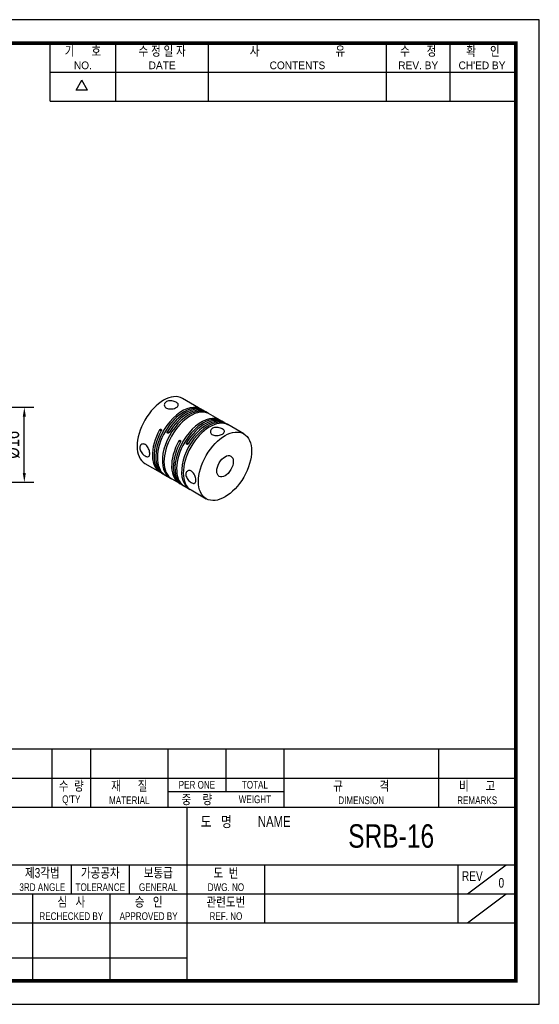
# Model space of a CAD drawing. Header units: millimetres. Extents: x 0 to 297, y 0 to 210.
# Tile 2 of 2: x 186 to 297, y 0 to 210. Entities that reach past the tile are written whole.
import ezdxf
from ezdxf.enums import TextEntityAlignment as Align

# ---------------------------------------------------------------- set-up
doc = ezdxf.new("R2010")
doc.units = ezdxf.units.MM
doc.header["$LTSCALE"] = 5
doc.layers.get('0').update_dxf_attribs({"linetype": 'CONTINUOUS'})
doc.layers.get('Defpoints').update_dxf_attribs({"linetype": 'CONTINUOUS'})
for name, color, linetype in [('BM', 2, 'CONTINUOUS'), ('D', 7, 'CONTINUOUS'), ('DIM', 7, 'CONTINUOUS')]:
    doc.layers.add(name, color=color, linetype=linetype)
doc.styles.get("Standard").update_dxf_attribs({"font": 'Gulim.ttf', "width": 0.8, "height": 3})
doc.dimstyles.new('LIM', dxfattribs={"dimtxt": 2, "dimasz": 2, "dimexe": 2, "dimexo": 1, "dimgap": 1, "dimtad": 1, "dimdec": 3, "dimzin": 9, "dimdsep": 46, "dimtxsty": 'Standard', "dimcen": 3, "dimclrd": 1, "dimclre": 1, "dimadec": 0, "dimazin": 0, "dimtfac": 1, "dimtdec": 3, "dimtmove": 0, "dimatfit": 3, "dimfxl": 0, "dimtolj": 1, "dimtzin": 0, "dimarcsym": 0})

# ---------------------------------------------------------------- blocks, each defined once
blk = doc.blocks.new('*D8')
at = {"layer": 'Defpoints', "color": 0}
for p in [(169.23, 127.33), (187.23, 127.33), (169.23, 111.33)]:
    blk.add_point(p, dxfattribs=at)
at = {"layer": 'DIM', "color": 1, "lineweight": -2}
for p, q in [((170.23, 127.33), (189.23, 127.33)), ((187.23, 113.33), (187.23, 125.33)), ((170.23, 111.33), (189.23, 111.33))]:
    blk.add_line(p, q, dxfattribs=at)
at = {"layer": 'DIM', "color": 1}
for points in [[(186.9, 125.33), (187.56, 125.33), (187.23, 127.33)], [(186.9, 113.33), (187.56, 113.33), (187.23, 111.33)]]:
    blk.add_solid(points, dxfattribs=at)
at = {"layer": 'DIM', "color": 0, "insert": (184.69, 119.33), "char_height": 3, "attachment_point": 5, "rotation": 90}
blk.add_mtext('\\A1;%%c16', dxfattribs=at)

msp = doc.modelspace()

# ---------------------------------------------------------------- linework, layer by layer
for p, q in [((192.7139, 192.6407), (192.7139, 205)), ((206.7211, 192.6407), (206.7211, 205)), ((226.4959, 192.6407), (226.4959, 205)), ((264.3976, 192.6407), (264.3976, 205)), ((277.9928, 192.6407), (277.9928, 205)), ((192.7139, 198.8204), (291.588, 198.8204)), ((198.2565, 194.9765), (199.4924, 197.1172)), ((200.7283, 194.9765), (199.4924, 197.1172)), ((200.7283, 194.9765), (198.2565, 194.9765)), ((192.7139, 192.6407), (291.588, 192.6407)), ((292, 54.437), (147.8086, 54.437)), ((193.1259, 54.437), (193.1259, 42.0778)), ((201.3654, 54.437), (201.3654, 42.0778)), ((217.8444, 54.437), (217.8444, 42.0778)), ((230.2037, 54.437), (230.2037, 45.3736)), ((242.563, 54.437), (242.563, 42.0778)), ((275.521, 54.437), (275.521, 42.0778)), ((147.8086, 48.2574), (292, 48.2574)), ((217.8444, 45.3736), (242.563, 45.3736)), ((147.8086, 42.0778), (292, 42.0778)), ((221.9642, 5), (221.9642, 42.0778)), ((147.8086, 29.7185), (292, 29.7185)), ((197.2457, 29.7185), (197.2457, 23.5389)), ((209.6049, 29.7185), (209.6049, 23.5389)), ((238.4432, 29.7185), (238.4432, 17.3593)), ((279.6407, 29.7185), (279.6407, 17.3593)), ((281.7006, 23.5389), (289.9401, 29.7185)), ((147.8086, 23.5389), (221.9642, 23.5389)), ((189.0061, 23.5389), (189.0061, 5)), ((205.4852, 23.5389), (205.4852, 5)), ((221.9642, 23.5389), (292, 23.5389)), ((281.7006, 17.3593), (289.9401, 23.5389)), ((147.8086, 17.3593), (292, 17.3593)), ((147.8086, 9.8798), (221.9642, 9.8798))]:
    msp.add_line(p, q)
msp.add_lwpolyline([(297, 210), (0, 210), (0, 0), (297, 0)], close=True)
msp.add_lwpolyline([(292, 205, 0.8, 0.8, 0), (5, 205, 0.8, 0.8, 0), (5, 5, 0.8, 0.8, 0), (292, 5, 0.8, 0.8, 0)], format="xyseb", close=True)
at = {"layer": 'BM', "linetype": 'Continuous'}
for p, q in [((224.3621, 127.2516), (220.9326, 129.2316)), ((224.8924, 126.9454), (224.3621, 127.2516)), ((225.5995, 126.5372), (225.246, 126.7413)), ((226.4834, 126.0269), (225.9531, 126.3331)), ((226.1529, 126.1513), (226.1797, 126.1977)), ((228.4633, 124.8838), (226.4834, 126.0269)), ((228.9937, 124.5776), (228.4633, 124.8838)), ((229.7008, 124.1693), (229.3472, 124.3735)), ((230.5846, 123.659), (230.0543, 123.9652)), ((216.4158, 122.3131), (216.0623, 122.5172)), ((217.7265, 122.1338), (218.0801, 121.9296)), ((230.2541, 123.7835), (230.2809, 123.8299)), ((234.0141, 121.679), (230.5846, 123.659)), ((220.5171, 119.9453), (220.1635, 120.1494)), ((221.8277, 119.7659), (222.1813, 119.5618)), ((212.9326, 115.3752), (216.1853, 113.4973)), ((216.5389, 113.2932), (217.0692, 112.987)), ((216.7694, 113.1646), (216.7962, 113.211)), ((217.0692, 112.987), (217.7763, 112.5787)), ((217.7763, 112.5787), (218.3067, 112.2725)), ((218.6602, 112.0684), (220.2866, 111.1294)), ((220.6401, 110.9253), (221.1704, 110.6191)), ((220.8706, 110.7967), (220.8974, 110.8431)), ((221.1704, 110.6191), (221.8775, 110.2109)), ((221.8775, 110.2109), (222.4079, 109.9047)), ((222.7614, 109.7006), (226.0141, 107.8226))]:
    msp.add_line(p, q, dxfattribs=at)
for centre, radius, start, end in [((225.1406, 123.9086), 2.5139, 55.22168, 65.585942), ((229.2418, 121.5407), 2.5139, 55.22168, 65.585942), ((218.0574, 114.911), 2.17, 233.589276, 245.601885), ((222.1587, 112.5431), 2.17, 233.589276, 245.601885)]:
    msp.add_arc(centre, radius, start, end, dxfattribs=at)
for centre, major_axis, start_param, end_param in [((216.9326, 122.3034), (4, 6.9282), 0, 3.14159265), ((220.8924, 120.0172), (-4, -6.9282), 3.09738408, 6.25193022), ((221.246, 119.8131), (-4, -6.9282), 3.14159265, 6.25193022), ((222.3067, 119.2007), (4, 6.9282), 0.03125509, 3.18580123), ((222.6602, 118.9966), (4, 6.9282), 0.03125509, 3.14159265), ((221.5995, 119.609), (-4, -6.9282), 3.09738408, 4.68113389), ((221.9531, 119.4049), (-4, -6.9282), 3.14159265, 4.68113389), ((224.9937, 117.6494), (-4, -6.9282), 3.09738408, 6.25193022), ((225.3472, 117.4453), (-4, -6.9282), 3.14159265, 6.25193022), ((226.4079, 116.8329), (4, 6.9282), 0.03125509, 3.18580123), ((226.7614, 116.6288), (4, 6.9282), 0.03125509, 3.14159265), ((225.7008, 117.2411), (-4, -6.9282), 3.09738408, 4.68113389), ((226.0543, 117.037), (-4, -6.9282), 3.14159265, 4.68113389), ((220.5389, 120.2214), (4, 6.9282), 1.60205142, 3.14159265), ((220.1853, 120.4255), (4, 6.9282), 1.60205142, 3.18580123), ((224.6401, 117.8535), (4, 6.9282), 1.60205142, 3.14159265), ((224.2866, 118.0576), (4, 6.9282), 1.60205142, 3.18580123)]:
    msp.add_ellipse(centre, major_axis=major_axis, ratio=0.57735027, start_param=start_param, end_param=end_param, dxfattribs=at)
for major_axis in [(4, 6.9282), (1.25, 2.1651)]:
    msp.add_ellipse((230.0141, 114.7508), major_axis=major_axis, ratio=0.57735027, dxfattribs=at)
for points, knots in [([(219.6196, 127.2841), (219.5021, 127.2162), (219.3628, 127.1545), (219.2134, 127.1048), (219.0641, 127.0552), (218.9007, 127.0161), (218.7364, 126.9924), (218.5703, 126.9685), (218.3987, 126.9596), (218.2353, 126.9687), (218.0706, 126.9778), (217.9096, 127.0056), (217.7661, 127.0514), (217.6242, 127.0967), (217.4953, 127.1609), (217.3904, 127.2389), (217.2869, 127.3159), (217.2039, 127.4084), (217.148, 127.5077), (217.0918, 127.6076), (217.0614, 127.717), (217.0591, 127.8252), (217.0568, 127.9352), (217.0835, 128.0469), (217.137, 128.1493), (217.1906, 128.2518), (217.2728, 128.3478), (217.3768, 128.4277), (217.4792, 128.5065), (217.6056, 128.572), (217.7453, 128.6189), (217.8839, 128.6653), (218.0394, 128.6948), (218.1992, 128.7064), (218.3607, 128.7181), (218.531, 128.712), (218.6966, 128.6905), (218.8643, 128.6688), (219.0318, 128.6308), (219.1853, 128.5816), (219.3379, 128.5326), (219.4809, 128.4711), (219.6018, 128.4031), (219.7209, 128.3362), (219.822, 128.2611), (219.8968, 128.1836), (219.9715, 128.1061), (220.0221, 128.024), (220.0447, 127.9421), (220.0677, 127.859), (220.0626, 127.7736), (220.0297, 127.6909), (219.9966, 127.6074), (219.9342, 127.524), (219.8477, 127.4463), (219.7844, 127.3895), (219.7072, 127.3346), (219.6196, 127.2841)], [0, 0, 0, 0, 0.05306867, 0.05306867, 0.05306867, 0.10609908, 0.10609908, 0.10609908, 0.15970524, 0.15970524, 0.15970524, 0.21375292, 0.21375292, 0.21375292, 0.26716566, 0.26716566, 0.26716566, 0.31985377, 0.31985377, 0.31985377, 0.37285813, 0.37285813, 0.37285813, 0.42671839, 0.42671839, 0.42671839, 0.48065522, 0.48065522, 0.48065522, 0.53377885, 0.53377885, 0.53377885, 0.58647179, 0.58647179, 0.58647179, 0.63974859, 0.63974859, 0.63974859, 0.69375342, 0.69375342, 0.69375342, 0.74749589, 0.74749589, 0.74749589, 0.80036351, 0.80036351, 0.80036351, 0.85312192, 0.85312192, 0.85312192, 0.90668984, 0.90668984, 0.90668984, 0.96073872, 0.96073872, 0.96073872, 1, 1, 1, 1]), ([(216.0623, 122.5172), (216.0758, 122.5417), (216.0931, 122.5645), (216.1125, 122.5838), (216.132, 122.603), (216.1542, 122.6192), (216.1774, 122.6311), (216.2005, 122.6429), (216.2252, 122.6508), (216.2494, 122.654), (216.2735, 122.6572), (216.2978, 122.6558), (216.3202, 122.65), (216.3349, 122.6461), (216.3491, 122.6403), (216.3621, 122.6328), (216.3819, 122.6214), (216.3995, 122.6056), (216.4136, 122.5868), (216.4276, 122.568), (216.4385, 122.5457), (216.4452, 122.5216), (216.452, 122.4975), (216.4549, 122.471), (216.4537, 122.4443), (216.4525, 122.4176), (216.4472, 122.3899), (216.4382, 122.3636), (216.4323, 122.3463), (216.4248, 122.3292), (216.4158, 122.3131)], [0, 0, 0, 0, 0.10745529, 0.10745529, 0.10745529, 0.21491287, 0.21491287, 0.21491287, 0.322342, 0.322342, 0.322342, 0.42978342, 0.42978342, 0.42978342, 0.49999978, 0.49999978, 0.49999978, 0.60745858, 0.60745858, 0.60745858, 0.7149176, 0.7149176, 0.7149176, 0.82237215, 0.82237215, 0.82237215, 0.92980791, 0.92980791, 0.92980791, 1, 1, 1, 1]), ([(218.0801, 121.9296), (218.0656, 121.9057), (218.0477, 121.8833), (218.0277, 121.8644), (218.0076, 121.8454), (217.985, 121.8295), (217.9616, 121.8177), (217.9382, 121.806), (217.9134, 121.7983), (217.8891, 121.7951), (217.8649, 121.792), (217.8406, 121.7934), (217.8182, 121.7992), (217.8035, 121.803), (217.7894, 121.8088), (217.7763, 121.8163), (217.7565, 121.8277), (217.7389, 121.8435), (217.7249, 121.8623), (217.7108, 121.8811), (217.7, 121.9034), (217.6934, 121.9275), (217.6867, 121.9515), (217.684, 121.9779), (217.6856, 122.0044), (217.6871, 122.0308), (217.693, 122.0582), (217.7026, 122.0841), (217.7089, 122.1012), (217.717, 122.118), (217.7265, 122.1338)], [0, 0, 0, 0, 0.10745529, 0.10745529, 0.10745529, 0.21491287, 0.21491287, 0.21491287, 0.322342, 0.322342, 0.322342, 0.42978342, 0.42978342, 0.42978342, 0.49999978, 0.49999978, 0.49999978, 0.60745858, 0.60745858, 0.60745858, 0.7149176, 0.7149176, 0.7149176, 0.82237215, 0.82237215, 0.82237215, 0.92980791, 0.92980791, 0.92980791, 1, 1, 1, 1]), ([(229.4484, 121.6094), (229.3309, 121.5415), (229.1916, 121.4799), (229.0422, 121.4302), (228.8929, 121.3805), (228.7295, 121.3415), (228.5652, 121.3178), (228.3991, 121.2938), (228.2275, 121.2849), (228.064, 121.294), (227.8994, 121.3032), (227.7384, 121.331), (227.5949, 121.3768), (227.453, 121.422), (227.3241, 121.4863), (227.2192, 121.5643), (227.1157, 121.6413), (227.0327, 121.7338), (226.9768, 121.8331), (226.9206, 121.9329), (226.8902, 122.0423), (226.8879, 122.1506), (226.8856, 122.2605), (226.9122, 122.3723), (226.9658, 122.4747), (227.0194, 122.5772), (227.1016, 122.6731), (227.2056, 122.7531), (227.308, 122.8319), (227.4343, 122.8974), (227.5741, 122.9442), (227.7127, 122.9907), (227.8682, 123.0202), (228.028, 123.0318), (228.1895, 123.0435), (228.3598, 123.0373), (228.5254, 123.0159), (228.6931, 122.9942), (228.8606, 122.9562), (229.014, 122.9069), (229.1667, 122.8579), (229.3096, 122.7964), (229.4306, 122.7284), (229.5497, 122.6615), (229.6508, 122.5865), (229.7256, 122.5089), (229.8003, 122.4315), (229.8508, 122.3494), (229.8735, 122.2675), (229.8965, 122.1843), (229.8914, 122.099), (229.8585, 122.0162), (229.8254, 121.9327), (229.763, 121.8494), (229.6765, 121.7717), (229.6132, 121.7148), (229.536, 121.6599), (229.4484, 121.6094)], [0, 0, 0, 0, 0.05306867, 0.05306867, 0.05306867, 0.10609908, 0.10609908, 0.10609908, 0.15970524, 0.15970524, 0.15970524, 0.21375292, 0.21375292, 0.21375292, 0.26716566, 0.26716566, 0.26716566, 0.31985377, 0.31985377, 0.31985377, 0.37285813, 0.37285813, 0.37285813, 0.42671839, 0.42671839, 0.42671839, 0.48065522, 0.48065522, 0.48065522, 0.53377885, 0.53377885, 0.53377885, 0.58647179, 0.58647179, 0.58647179, 0.63974859, 0.63974859, 0.63974859, 0.69375342, 0.69375342, 0.69375342, 0.74749589, 0.74749589, 0.74749589, 0.80036351, 0.80036351, 0.80036351, 0.85312192, 0.85312192, 0.85312192, 0.90668984, 0.90668984, 0.90668984, 0.96073872, 0.96073872, 0.96073872, 1, 1, 1, 1]), ([(220.1635, 120.1494), (220.1771, 120.1739), (220.1943, 120.1967), (220.2137, 120.2159), (220.2332, 120.2352), (220.2555, 120.2514), (220.2786, 120.2632), (220.3018, 120.2751), (220.3265, 120.2829), (220.3506, 120.2861), (220.3748, 120.2893), (220.399, 120.2879), (220.4214, 120.2821), (220.4361, 120.2783), (220.4503, 120.2725), (220.4633, 120.265), (220.4831, 120.2536), (220.5008, 120.2378), (220.5148, 120.219), (220.5288, 120.2002), (220.5397, 120.1778), (220.5465, 120.1537), (220.5532, 120.1296), (220.5561, 120.1032), (220.5549, 120.0765), (220.5537, 120.0498), (220.5484, 120.0221), (220.5394, 119.9958), (220.5335, 119.9784), (220.526, 119.9614), (220.5171, 119.9453)], [0, 0, 0, 0, 0.10745529, 0.10745529, 0.10745529, 0.21491287, 0.21491287, 0.21491287, 0.322342, 0.322342, 0.322342, 0.42978342, 0.42978342, 0.42978342, 0.49999978, 0.49999978, 0.49999978, 0.60745858, 0.60745858, 0.60745858, 0.7149176, 0.7149176, 0.7149176, 0.82237215, 0.82237215, 0.82237215, 0.92980791, 0.92980791, 0.92980791, 1, 1, 1, 1]), ([(222.1813, 119.5618), (222.1669, 119.5378), (222.1489, 119.5155), (222.1289, 119.4965), (222.1089, 119.4776), (222.0862, 119.4616), (222.0628, 119.4499), (222.0394, 119.4382), (222.0146, 119.4304), (221.9904, 119.4273), (221.9661, 119.4241), (221.9418, 119.4255), (221.9195, 119.4313), (221.9047, 119.4352), (221.8906, 119.441), (221.8775, 119.4485), (221.8578, 119.4599), (221.8401, 119.4757), (221.8261, 119.4945), (221.812, 119.5133), (221.8012, 119.5356), (221.7946, 119.5596), (221.7879, 119.5836), (221.7853, 119.61), (221.7868, 119.6365), (221.7884, 119.663), (221.7942, 119.6904), (221.8038, 119.7163), (221.8102, 119.7334), (221.8182, 119.7501), (221.8277, 119.7659)], [0, 0, 0, 0, 0.10745529, 0.10745529, 0.10745529, 0.21491287, 0.21491287, 0.21491287, 0.322342, 0.322342, 0.322342, 0.42978342, 0.42978342, 0.42978342, 0.49999978, 0.49999978, 0.49999978, 0.60745858, 0.60745858, 0.60745858, 0.7149176, 0.7149176, 0.7149176, 0.82237215, 0.82237215, 0.82237215, 0.92980791, 0.92980791, 0.92980791, 1, 1, 1, 1]), ([(213.0025, 119.3811), (213.12, 119.3133), (213.2352, 119.219), (213.3392, 119.1066), (213.4431, 118.9942), (213.5386, 118.8608), (213.6198, 118.7179), (213.7019, 118.5735), (213.7716, 118.4155), (213.8251, 118.2577), (213.8791, 118.0987), (213.9182, 117.9354), (213.9403, 117.7824), (213.9622, 117.6312), (213.9681, 117.4858), (213.9578, 117.3588), (213.9476, 117.2333), (213.9213, 117.1222), (213.8802, 117.0339), (213.8388, 116.945), (213.7814, 116.8768), (213.7109, 116.8335), (213.6393, 116.7895), (213.5521, 116.77), (213.4546, 116.7755), (213.357, 116.7811), (213.2461, 116.812), (213.1303, 116.8652), (213.0163, 116.9176), (212.8943, 116.9931), (212.7747, 117.0854), (212.6561, 117.1769), (212.5368, 117.2875), (212.4274, 117.4087), (212.3168, 117.5314), (212.2135, 117.6684), (212.1274, 117.8098), (212.0401, 117.9532), (211.9683, 118.1052), (211.9195, 118.2542), (211.871, 118.4025), (211.844, 118.5519), (211.8416, 118.6902), (211.8393, 118.8264), (211.8608, 118.9556), (211.9036, 119.0667), (211.9464, 119.1777), (212.0116, 119.2738), (212.0925, 119.3466), (212.1745, 119.4205), (212.2748, 119.4725), (212.3835, 119.4973), (212.4932, 119.5223), (212.6145, 119.5204), (212.7359, 119.4905), (212.8246, 119.4686), (212.9149, 119.4317), (213.0025, 119.3811)], [0, 0, 0, 0, 0.05305958, 0.05305958, 0.05305958, 0.10607913, 0.10607913, 0.10607913, 0.15969754, 0.15969754, 0.15969754, 0.21374138, 0.21374138, 0.21374138, 0.26714728, 0.26714728, 0.26714728, 0.31986423, 0.31986423, 0.31986423, 0.3728785, 0.3728785, 0.3728785, 0.42672557, 0.42672557, 0.42672557, 0.48067414, 0.48067414, 0.48067414, 0.53379262, 0.53379262, 0.53379262, 0.58645544, 0.58645544, 0.58645544, 0.63973494, 0.63973494, 0.63973494, 0.69374719, 0.69374719, 0.69374719, 0.74747579, 0.74747579, 0.74747579, 0.80036162, 0.80036162, 0.80036162, 0.85314388, 0.85314388, 0.85314388, 0.90670038, 0.90670038, 0.90670038, 0.96075131, 0.96075131, 0.96075131, 1, 1, 1, 1]), ([(222.8312, 113.7065), (222.9488, 113.6386), (223.064, 113.5443), (223.168, 113.4319), (223.2719, 113.3196), (223.3674, 113.1861), (223.4486, 113.0433), (223.5306, 112.8988), (223.6004, 112.7408), (223.6539, 112.583), (223.7079, 112.424), (223.747, 112.2608), (223.7691, 112.1078), (223.791, 111.9565), (223.7969, 111.8112), (223.7866, 111.6841), (223.7764, 111.5586), (223.75, 111.4475), (223.7089, 111.3592), (223.6676, 111.2704), (223.6102, 111.2022), (223.5396, 111.1588), (223.468, 111.1149), (223.3809, 111.0953), (223.2834, 111.1009), (223.1857, 111.1064), (223.0749, 111.1374), (222.9591, 111.1906), (222.8451, 111.243), (222.723, 111.3185), (222.6035, 111.4108), (222.4849, 111.5023), (222.3655, 111.6128), (222.2562, 111.7341), (222.1456, 111.8567), (222.0422, 111.9937), (221.9562, 112.1352), (221.8689, 112.2785), (221.7971, 112.4306), (221.7483, 112.5796), (221.6998, 112.7278), (221.6728, 112.8773), (221.6704, 113.0156), (221.6681, 113.1518), (221.6896, 113.2809), (221.7324, 113.3921), (221.7752, 113.5031), (221.8404, 113.5991), (221.9212, 113.672), (222.0033, 113.7458), (222.1036, 113.7978), (222.2123, 113.8226), (222.322, 113.8477), (222.4433, 113.8457), (222.5647, 113.8158), (222.6534, 113.794), (222.7437, 113.757), (222.8312, 113.7065)], [0, 0, 0, 0, 0.05305958, 0.05305958, 0.05305958, 0.10607913, 0.10607913, 0.10607913, 0.15969754, 0.15969754, 0.15969754, 0.21374138, 0.21374138, 0.21374138, 0.26714728, 0.26714728, 0.26714728, 0.31986423, 0.31986423, 0.31986423, 0.3728785, 0.3728785, 0.3728785, 0.42672557, 0.42672557, 0.42672557, 0.48067414, 0.48067414, 0.48067414, 0.53379262, 0.53379262, 0.53379262, 0.58645544, 0.58645544, 0.58645544, 0.63973494, 0.63973494, 0.63973494, 0.69374719, 0.69374719, 0.69374719, 0.74747579, 0.74747579, 0.74747579, 0.80036162, 0.80036162, 0.80036162, 0.85314388, 0.85314388, 0.85314388, 0.90670038, 0.90670038, 0.90670038, 0.96075131, 0.96075131, 0.96075131, 1, 1, 1, 1])]:
    msp.add_open_spline(points, degree=3, knots=knots, dxfattribs=at)

# ---------------------------------------------------------------- texts
at = {"layer": 'D', "width": 0.8}
for s, height, p in [('기      호', 2.05988, (199.7175, 203.3521)), ('수 정 일 자', 2.05988, (216.6085, 203.3521)), ('사                           유', 2.059877, (245.4468, 203.3521)), ('수      정', 2.05988, (271.1952, 203.3521)), ('확     인', 2.05988, (284.9964, 203.3521)), ('수  량', 2.05988, (197.2457, 46.6095)), ('재      질', 2.05988, (209.6049, 46.6095)), ('PER ONE', 1.6479, (224.0241, 46.8155)), ('TOTAL', 1.6479, (236.3833, 46.8155)), ('규             격', 2.059877, (259.042, 46.6095)), ('비      고', 2.05988, (283.7605, 46.6095)), ("Q'TY", 1.6479, (197.2457, 43.5197)), ('MATERIAL', 1.6479, (209.6049, 43.5197)), ('중    량', 2.05988, (224.0241, 43.7257)), ('WEIGHT', 1.6479, (236.3833, 43.7257)), ('DIMENSION', 1.6479, (259.042, 43.5197)), ('REMARKS', 1.6479, (283.7605, 43.5197)), ('도   명', 2.30706, (228.1438, 38.988)), ('NAME', 2.30706, (240.5031, 38.988)), ('SRB-16', 5, (265.4275, 35.8982)), ('제3각법', 2.05988, (191.066, 28.0706)), ('가공공차', 2.05988, (203.4253, 28.0706)), ('보통급', 2.05988, (215.7845, 28.0706)), ('도  번', 2.05988, (230.2037, 28.0706)), ('REV', 2.05988, (282.7306, 27.3497)), ('3RD ANGLE', 1.6479, (191.066, 24.9808)), ('TOLERANCE', 1.6479, (203.4253, 24.9808)), ('GENERAL', 1.6479, (215.7845, 24.9808)), ('DWG. NO', 1.6479, (230.2037, 24.9808)), ('0', 2.0599, (288.9102, 25.9078)), ('심   사', 2.05988, (197.2457, 21.891)), ('승   인', 2.05988, (213.7247, 21.891)), ('관련도번', 2.05988, (230.2037, 21.891)), ('REF. NO', 1.6479, (230.2037, 18.8012))]:
    msp.add_text(s, height=height, dxfattribs=at).set_placement(p, align=Align.MIDDLE)
at = {"layer": 'D'}
for s, p in [('NO.', (199.7175, 200.2623)), ('DATE', (216.6085, 200.2623)), ('CONTENTS', (245.4468, 200.2623)), ('REV. BY', (271.1952, 200.2623)), ("CH'ED BY", (284.7904, 200.2623))]:
    msp.add_text(s, height=1.6479, dxfattribs=at).set_placement(p, align=Align.MIDDLE)
at = {"layer": 'D', "width": 0.8}
for s, p in [('RECHECKED BY', (197.2457, 17.9772)), ('APPROVED BY', (213.7247, 17.9772))]:
    msp.add_text(s, height=1.647902, dxfattribs=at).set_placement(p, align=Align.CENTER)

# ---------------------------------------------------------------- dimensions: what is measured, and where the dimension line sits
at = {"layer": 'DIM'}
dim = msp.add_linear_dim(base=(187.2312, 127.3324), p1=(169.2322, 111.3324), p2=(169.2322, 127.3324), angle=90, text='%%c<>', dimstyle='LIM', dxfattribs=at)
dim.commit()
dim.dimension.update_dxf_attribs({"geometry": '*D8', "text_midpoint": (184.6893, 119.3324)})

doc.saveas('drawing.dxf')
